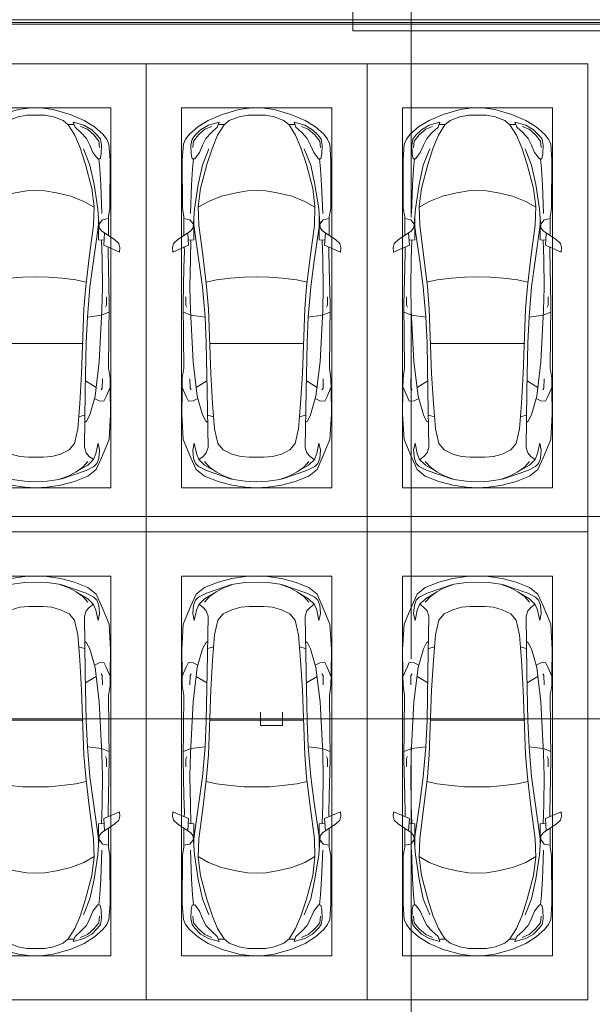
# Model space of a CAD drawing. Header units: millimetres. Extents: x -32229 to 169101, y -13689 to 125138.
# Tile 80 of 256: x 20403 to 26885, y 59000 to 70150. Entities that reach past the tile are written whole.
import ezdxf

# ---------------------------------------------------------------- set-up
doc = ezdxf.new("R2010")
doc.units = ezdxf.units.MM
doc.linetypes.add('ADSK_Линия сетки', pattern=[5000, 4000, -500, 0, -500])
doc.layers.add('A-DETL-____-OTLN', color=7, linetype='Continuous', lineweight=9, true_color=0x00a600)
for name, color, linetype, lineweight in [('A-DETL-GENF-OTLN', 7, 'Continuous', 18), ('A-DOOR-____-OTLN', 7, 'Continuous', 18), ('A-FLOR-____-OTLN', 7, 'Continuous', 18), ('A-GENM-____-OTLN', 7, 'Continuous', 18), ('C-PRKG-____-OTLN', 7, 'Continuous', 18), ('S-GRID-____-OTLN', 7, 'Continuous', 9)]:
    doc.layers.add(name, color=color, linetype=linetype, lineweight=lineweight)

# ---------------------------------------------------------------- blocks, each defined once
blk = doc.blocks.new('АР-Ворота сборка - Ворота секционные_5200х2600 _h_-7302885--01 ЭМ')
at = {"layer": 'A-DOOR-____-OTLN', "color": 253, "lineweight": 5, "true_color": 0xaaaaaa}
for p, q in [((2725, 2959), (-2475, 2959)), ((-2475, 2959), (-2475, -843)), ((2725, -843), (2725, 2959)), ((-2475, -100), (2725, -100)), ((-2475, -843), (2725, -843))]:
    blk.add_line(p, q, dxfattribs=at)
blk = doc.blocks.new('АР_Машиноместо - 5300x2500_С-V10--01 ЭМ')
at = {"layer": 'A-DETL-GENF-OTLN', "color": 253, "lineweight": 13, "true_color": 0xaaaaaa}
for p, q in [((1053, -518), (862, -572)), ((1165, -503), (1053, -518)), ((1250, -500), (1165, -503)), ((1250, -500), (1335, -503)), ((1335, -503), (1447, -518)), ((1447, -518), (1638, -572)), ((702, -640), (584, -715)), ((862, -572), (702, -640)), ((825, -661), (704, -696)), ((805, -716), (825, -661)), ((941, -642), (882, -692)), ((1051, -599), (941, -642)), ((1149, -583), (1051, -599)), ((1250, -582), (1149, -583)), ((1250, -582), (1351, -583)), ((1351, -583), (1449, -599)), ((1449, -599), (1559, -642)), ((1559, -642), (1618, -692)), ((1638, -572), (1798, -640)), ((1695, -716), (1675, -661)), ((1675, -661), (1796, -696)), ((1798, -640), (1916, -715)), ((584, -715), (489, -796)), ((616, -746), (550, -812)), ((704, -696), (616, -746)), ((677, -844), (738, -778)), ((738, -778), (805, -716)), ((882, -692), (809, -809)), ((888, -686), (815, -687)), ((1612, -686), (1685, -687)), ((1618, -692), (1691, -809)), ((1762, -778), (1695, -716)), ((1823, -844), (1762, -778)), ((1796, -696), (1884, -746)), ((1884, -746), (1950, -812)), ((1916, -715), (2011, -796)), ((446, -853), (421, -911)), ((489, -796), (446, -853)), ((519, -852), (506, -920)), ((550, -812), (519, -852)), ((639, -920), (677, -844)), ((809, -809), (749, -950)), ((1691, -809), (1751, -950)), ((1861, -920), (1823, -844)), ((1950, -812), (1981, -852)), ((1981, -852), (1994, -920)), ((2011, -796), (2054, -853)), ((2054, -853), (2079, -911)), ((421, -911), (409, -1087)), ((506, -920), (510, -1019)), ((603, -1005), (639, -920)), ((749, -950), (687, -1141)), ((1751, -950), (1813, -1141)), ((1897, -1005), (1861, -920)), ((1994, -920), (1990, -1019)), ((2079, -911), (2091, -1087)), ((409, -1087), (411, -1634)), ((510, -1019), (522, -1074)), ((522, -1074), (549, -1076)), ((549, -1076), (603, -1005)), ((1951, -1076), (1897, -1005)), ((1978, -1074), (1951, -1076)), ((1990, -1019), (1978, -1074)), ((2091, -1087), (2089, -1634)), ((687, -1141), (615, -1410)), ((1813, -1141), (1885, -1410)), ((615, -1410), (589, -1616)), ((1017, -1460), (1147, -1439)), ((1147, -1439), (1250, -1434)), ((1353, -1439), (1250, -1434)), ((1483, -1460), (1353, -1439)), ((1885, -1410), (1911, -1616)), ((590, -1624), (704, -1557)), ((704, -1557), (853, -1499)), ((853, -1499), (1017, -1460)), ((1647, -1499), (1483, -1460)), ((1796, -1557), (1647, -1499)), ((1910, -1624), (1796, -1557)), ((411, -1634), (427, -1731)), ((547, -1643), (531, -1858)), ((589, -1616), (596, -1825)), ((1911, -1616), (1904, -1825)), ((1953, -1643), (1969, -1858)), ((2089, -1634), (2073, -1731)), ((427, -1731), (427, -1943)), ((495, -1765), (427, -1753)), ((534, -1817), (495, -1765)), ((541, -1994), (540, -1733)), ((1959, -1994), (1960, -1733)), ((1966, -1817), (2005, -1765)), ((2005, -1765), (2073, -1753)), ((2073, -1731), (2073, -1943)), ((501, -1894), (358, -1990)), ((531, -1858), (501, -1894)), ((597, -2231), (535, -1798)), ((596, -1825), (645, -2192)), ((1904, -1825), (1855, -2192)), ((1903, -2231), (1965, -1798)), ((1969, -1858), (1999, -1894)), ((1999, -1894), (2142, -1990)), ((358, -1990), (309, -2036)), ((480, -2053), (471, -1914)), ((541, -1994), (476, -1998)), ((506, -1996), (500, -2210)), ((1959, -1994), (2024, -1998)), ((1994, -1996), (2000, -2210)), ((2020, -2053), (2029, -1914)), ((2142, -1990), (2191, -2036)), ((309, -2036), (297, -2080)), ((297, -2080), (301, -2131)), ((301, -2131), (480, -2053)), ((432, -2120), (431, -2074)), ((2199, -2131), (2020, -2053)), ((2068, -2120), (2069, -2074)), ((2191, -2036), (2203, -2080)), ((2203, -2080), (2199, -2131)), ((428, -2308), (432, -2120)), ((500, -2210), (496, -2532)), ((645, -2192), (684, -2522)), ((1855, -2192), (1816, -2522)), ((2000, -2210), (2004, -2532)), ((2072, -2308), (2068, -2120)), ((418, -2723), (428, -2308)), ((637, -2526), (597, -2231)), ((1863, -2526), (1903, -2231)), ((2082, -2723), (2072, -2308)), ((496, -2532), (501, -2790)), ((637, -2526), (666, -2867)), ((684, -2522), (705, -2775)), ((1816, -2522), (1795, -2775)), ((1863, -2526), (1834, -2867)), ((2004, -2532), (1999, -2790)), ((448, -2639), (448, -2734)), ((2052, -2639), (2052, -2734)), ((426, -3447), (418, -2723)), ((448, -2734), (460, -2756)), ((705, -2775), (731, -3508)), ((1795, -2775), (1769, -3508)), ((2052, -2734), (2040, -2756)), ((2074, -3447), (2082, -2723)), ((505, -2847), (421, -2813)), ((501, -2790), (531, -3375)), ((666, -2867), (505, -2847)), ((666, -2865), (679, -3159)), ((1834, -2865), (1821, -3159)), ((1834, -2867), (1995, -2847)), ((1999, -2790), (1969, -3375)), ((1995, -2847), (2079, -2813)), ((679, -3159), (689, -3706)), ((1821, -3159), (1811, -3706)), ((409, -3560), (426, -3447)), ((531, -3375), (579, -3763)), ((1969, -3375), (1921, -3763)), ((2091, -3560), (2074, -3447)), ((406, -3688), (409, -3560)), ((495, -3566), (497, -3672)), ((731, -3508), (752, -3846)), ((1769, -3508), (1748, -3846)), ((2005, -3566), (2003, -3672)), ((2094, -3688), (2091, -3560)), ((408, -3667), (453, -3766)), ((497, -3672), (510, -3691)), ((687, -3589), (566, -3664)), ((1813, -3589), (1934, -3664)), ((2003, -3672), (1990, -3691)), ((2092, -3667), (2047, -3766)), ((403, -3968), (406, -3688)), ((453, -3766), (478, -3819)), ((533, -3818), (586, -3790)), ((579, -3763), (639, -3975)), ((689, -3706), (700, -4345)), ((1811, -3706), (1800, -4345)), ((1921, -3763), (1861, -3975)), ((1967, -3818), (1914, -3790)), ((2047, -3766), (2022, -3819)), ((2097, -3968), (2094, -3688)), ((478, -3819), (533, -3818)), ((752, -3846), (774, -4133)), ((1748, -3846), (1726, -4133)), ((2022, -3819), (1967, -3818)), ((420, -4254), (403, -3968)), ((639, -3975), (675, -4045)), ((1861, -3975), (1825, -4045)), ((2080, -4254), (2097, -3968)), ((675, -4045), (695, -4058)), ((1825, -4045), (1805, -4058)), ((774, -4133), (812, -4299)), ((1726, -4133), (1688, -4299)), ((507, -4463), (420, -4254)), ((544, -4295), (528, -4375)), ((569, -4413), (544, -4295)), ((700, -4345), (680, -4406)), ((812, -4299), (873, -4370)), ((1688, -4299), (1627, -4370)), ((1800, -4345), (1820, -4406)), ((1931, -4413), (1956, -4295)), ((1956, -4295), (1972, -4375)), ((1993, -4463), (2080, -4254)), ((528, -4375), (536, -4471)), ((595, -4479), (569, -4413)), ((645, -4445), (597, -4481)), ((680, -4406), (645, -4445)), ((873, -4370), (970, -4419)), ((970, -4419), (1070, -4447)), ((1070, -4447), (1167, -4453)), ((1167, -4453), (1250, -4454)), ((1333, -4453), (1250, -4454)), ((1430, -4447), (1333, -4453)), ((1530, -4419), (1430, -4447)), ((1627, -4370), (1530, -4419)), ((1820, -4406), (1855, -4445)), ((1855, -4445), (1903, -4481)), ((1905, -4479), (1931, -4413)), ((1972, -4375), (1964, -4471)), ((566, -4595), (507, -4463)), ((536, -4471), (558, -4526)), ((558, -4526), (591, -4560)), ((591, -4560), (681, -4606)), ((662, -4543), (595, -4479)), ((717, -4569), (660, -4505)), ((788, -4618), (662, -4543)), ((791, -4620), (717, -4569)), ((1709, -4620), (1783, -4569)), ((1712, -4618), (1838, -4543)), ((1783, -4569), (1840, -4505)), ((1909, -4560), (1819, -4606)), ((1838, -4543), (1905, -4479)), ((1942, -4526), (1909, -4560)), ((1934, -4595), (1993, -4463)), ((1964, -4471), (1942, -4526)), ((659, -4670), (566, -4595)), ((813, -4729), (659, -4670)), ((681, -4606), (967, -4704)), ((874, -4665), (791, -4620)), ((988, -4707), (874, -4665)), ((1512, -4707), (1626, -4665)), ((1819, -4606), (1533, -4704)), ((1626, -4665), (1709, -4620)), ((1687, -4729), (1841, -4670)), ((1841, -4670), (1934, -4595)), ((970, -4772), (813, -4729)), ((1126, -4794), (970, -4772)), ((1122, -4726), (988, -4707)), ((1250, -4732), (1122, -4726)), ((1250, -4800), (1126, -4794)), ((1250, -4732), (1378, -4726)), ((1250, -4800), (1374, -4794)), ((1374, -4794), (1530, -4772)), ((1378, -4726), (1512, -4707)), ((1530, -4772), (1687, -4729))]:
    blk.add_line(p, q, dxfattribs=at)
at = {"layer": 'A-DETL-GENF-OTLN', "color": 254, "lineweight": 13, "true_color": 0xd4d4d4}
for p, q in [((665, -740), (592, -805)), ((743, -708), (665, -740)), ((1757, -708), (1835, -740)), ((1835, -740), (1908, -805)), ((535, -874), (528, -949)), ((592, -805), (535, -874)), ((1908, -805), (1965, -874)), ((1965, -874), (1972, -949)), ((710, -963), (637, -1146)), ((1790, -963), (1863, -1146)), ((537, -1076), (525, -1189)), ((1963, -1076), (1975, -1189)), ((525, -1189), (514, -1369)), ((637, -1146), (590, -1368)), ((1863, -1146), (1910, -1368)), ((1975, -1189), (1986, -1369)), ((514, -1369), (502, -1696)), ((590, -1368), (547, -1643)), ((1910, -1368), (1953, -1643)), ((1986, -1369), (1998, -1696)), ((678, -2473), (795, -2446)), ((795, -2446), (956, -2427)), ((956, -2427), (1105, -2414)), ((1105, -2414), (1250, -2413)), ((1395, -2414), (1250, -2413)), ((1544, -2427), (1395, -2414)), ((1705, -2446), (1544, -2427)), ((1822, -2473), (1705, -2446)), ((715, -3168), (1250, -3167)), ((1785, -3168), (1250, -3167)), ((695, -3980), (765, -3997)), ((1805, -3980), (1735, -3997))]:
    blk.add_line(p, q, dxfattribs=at)
at = {"layer": 'C-PRKG-____-OTLN', "color": 253, "lineweight": 13, "true_color": 0xaaaaaa}
for p, q in [((2500, 0), (0, 0)), ((0, 0), (0, -5300)), ((2500, 0), (2500, -5300)), ((400, -500), (400, -4800)), ((400, -500), (2100, -500)), ((2100, -500), (2100, -4800)), ((400, -4800), (2100, -4800)), ((2500, -5300), (0, -5300))]:
    blk.add_line(p, q, dxfattribs=at)
blk = doc.blocks.new('АР_Машиноместо - 5300x2500_С-V8--01 ЭМ')
at = {"layer": 'A-DETL-GENF-OTLN', "color": 253, "lineweight": 13, "true_color": 0xaaaaaa}
for p, q in [((1250, 4800), (1126, 4794)), ((1250, 4800), (1374, 4794)), ((813, 4729), (659, 4670)), ((681, 4606), (967, 4704)), ((970, 4772), (813, 4729)), ((988, 4707), (874, 4665)), ((1126, 4794), (970, 4772)), ((1122, 4726), (988, 4707)), ((1250, 4732), (1122, 4726)), ((1250, 4732), (1378, 4726)), ((1374, 4794), (1530, 4772)), ((1378, 4726), (1512, 4707)), ((1512, 4707), (1626, 4665)), ((1530, 4772), (1687, 4729)), ((1819, 4606), (1533, 4704)), ((1687, 4729), (1841, 4670)), ((566, 4595), (507, 4463)), ((659, 4670), (566, 4595)), ((591, 4560), (681, 4606)), ((788, 4618), (662, 4543)), ((791, 4620), (717, 4569)), ((874, 4665), (791, 4620)), ((1626, 4665), (1709, 4620)), ((1709, 4620), (1783, 4569)), ((1712, 4618), (1838, 4543)), ((1909, 4560), (1819, 4606)), ((1841, 4670), (1934, 4595)), ((1934, 4595), (1993, 4463)), ((507, 4463), (420, 4254)), ((528, 4375), (536, 4471)), ((536, 4471), (558, 4526)), ((558, 4526), (591, 4560)), ((595, 4479), (569, 4413)), ((662, 4543), (595, 4479)), ((645, 4445), (597, 4481)), ((717, 4569), (660, 4505)), ((1783, 4569), (1840, 4505)), ((1838, 4543), (1905, 4479)), ((1855, 4445), (1903, 4481)), ((1905, 4479), (1931, 4413)), ((1942, 4526), (1909, 4560)), ((1964, 4471), (1942, 4526)), ((1972, 4375), (1964, 4471)), ((1993, 4463), (2080, 4254)), ((544, 4295), (528, 4375)), ((569, 4413), (544, 4295)), ((680, 4406), (645, 4445)), ((700, 4345), (680, 4406)), ((812, 4299), (873, 4370)), ((873, 4370), (970, 4419)), ((970, 4419), (1070, 4447)), ((1070, 4447), (1167, 4453)), ((1167, 4453), (1250, 4454)), ((1333, 4453), (1250, 4454)), ((1430, 4447), (1333, 4453)), ((1530, 4419), (1430, 4447)), ((1627, 4370), (1530, 4419)), ((1688, 4299), (1627, 4370)), ((1800, 4345), (1820, 4406)), ((1820, 4406), (1855, 4445)), ((1931, 4413), (1956, 4295)), ((1956, 4295), (1972, 4375)), ((420, 4254), (403, 3968)), ((689, 3706), (700, 4345)), ((774, 4133), (812, 4299)), ((1726, 4133), (1688, 4299)), ((1811, 3706), (1800, 4345)), ((2080, 4254), (2097, 3968)), ((752, 3846), (774, 4133)), ((1748, 3846), (1726, 4133)), ((639, 3975), (675, 4045)), ((675, 4045), (695, 4058)), ((1825, 4045), (1805, 4058)), ((1861, 3975), (1825, 4045)), ((403, 3968), (406, 3688)), ((579, 3763), (639, 3975)), ((1921, 3763), (1861, 3975)), ((2097, 3968), (2094, 3688)), ((453, 3766), (478, 3819)), ((478, 3819), (533, 3818)), ((533, 3818), (586, 3790)), ((731, 3508), (752, 3846)), ((1769, 3508), (1748, 3846)), ((1967, 3818), (1914, 3790)), ((2022, 3819), (1967, 3818)), ((2047, 3766), (2022, 3819)), ((406, 3688), (409, 3560)), ((408, 3667), (453, 3766)), ((497, 3672), (510, 3691)), ((531, 3375), (579, 3763)), ((679, 3159), (689, 3706)), ((1821, 3159), (1811, 3706)), ((1969, 3375), (1921, 3763)), ((2003, 3672), (1990, 3691)), ((2092, 3667), (2047, 3766)), ((2094, 3688), (2091, 3560)), ((495, 3566), (497, 3672)), ((687, 3589), (566, 3664)), ((1813, 3589), (1934, 3664)), ((2005, 3566), (2003, 3672)), ((409, 3560), (426, 3447)), ((705, 2775), (731, 3508)), ((1795, 2775), (1769, 3508)), ((2091, 3560), (2074, 3447)), ((426, 3447), (418, 2723)), ((501, 2790), (531, 3375)), ((1999, 2790), (1969, 3375)), ((2074, 3447), (2082, 2723)), ((666, 2865), (679, 3159)), ((1834, 2865), (1821, 3159)), ((505, 2847), (421, 2813)), ((496, 2532), (501, 2790)), ((666, 2867), (505, 2847)), ((637, 2526), (666, 2867)), ((1834, 2867), (1995, 2847)), ((1863, 2526), (1834, 2867)), ((1995, 2847), (2079, 2813)), ((2004, 2532), (1999, 2790)), ((418, 2723), (428, 2308)), ((448, 2734), (460, 2756)), ((448, 2639), (448, 2734)), ((684, 2522), (705, 2775)), ((1816, 2522), (1795, 2775)), ((2052, 2734), (2040, 2756)), ((2052, 2639), (2052, 2734)), ((2082, 2723), (2072, 2308)), ((500, 2210), (496, 2532)), ((637, 2526), (597, 2231)), ((645, 2192), (684, 2522)), ((1855, 2192), (1816, 2522)), ((1863, 2526), (1903, 2231)), ((2000, 2210), (2004, 2532)), ((428, 2308), (432, 2120)), ((597, 2231), (535, 1798)), ((1903, 2231), (1965, 1798)), ((2072, 2308), (2068, 2120)), ((297, 2080), (301, 2131)), ((301, 2131), (480, 2053)), ((432, 2120), (431, 2074)), ((506, 1996), (500, 2210)), ((596, 1825), (645, 2192)), ((1904, 1825), (1855, 2192)), ((1994, 1996), (2000, 2210)), ((2199, 2131), (2020, 2053)), ((2068, 2120), (2069, 2074)), ((2203, 2080), (2199, 2131)), ((309, 2036), (297, 2080)), ((358, 1990), (309, 2036)), ((480, 2053), (471, 1914)), ((2020, 2053), (2029, 1914)), ((2142, 1990), (2191, 2036)), ((2191, 2036), (2203, 2080)), ((501, 1894), (358, 1990)), ((427, 1731), (427, 1943)), ((541, 1994), (476, 1998)), ((541, 1994), (540, 1733)), ((1959, 1994), (2024, 1998)), ((1959, 1994), (1960, 1733)), ((1999, 1894), (2142, 1990)), ((2073, 1731), (2073, 1943)), ((534, 1817), (495, 1765)), ((531, 1858), (501, 1894)), ((547, 1643), (531, 1858)), ((589, 1616), (596, 1825)), ((1911, 1616), (1904, 1825)), ((1953, 1643), (1969, 1858)), ((1966, 1817), (2005, 1765)), ((1969, 1858), (1999, 1894)), ((411, 1634), (427, 1731)), ((495, 1765), (427, 1753)), ((2005, 1765), (2073, 1753)), ((2089, 1634), (2073, 1731)), ((409, 1087), (411, 1634)), ((615, 1410), (589, 1616)), ((590, 1624), (704, 1557)), ((1910, 1624), (1796, 1557)), ((1885, 1410), (1911, 1616)), ((2091, 1087), (2089, 1634)), ((704, 1557), (853, 1499)), ((853, 1499), (1017, 1460)), ((1017, 1460), (1147, 1439)), ((1483, 1460), (1353, 1439)), ((1647, 1499), (1483, 1460)), ((1796, 1557), (1647, 1499)), ((687, 1141), (615, 1410)), ((1147, 1439), (1250, 1434)), ((1353, 1439), (1250, 1434)), ((1813, 1141), (1885, 1410)), ((749, 950), (687, 1141)), ((1751, 950), (1813, 1141)), ((421, 911), (409, 1087)), ((506, 920), (510, 1019)), ((510, 1019), (522, 1074)), ((522, 1074), (549, 1076)), ((549, 1076), (603, 1005)), ((603, 1005), (639, 920)), ((1897, 1005), (1861, 920)), ((1951, 1076), (1897, 1005)), ((1978, 1074), (1951, 1076)), ((1990, 1019), (1978, 1074)), ((1994, 920), (1990, 1019)), ((2079, 911), (2091, 1087)), ((446, 853), (421, 911)), ((519, 852), (506, 920)), ((639, 920), (677, 844)), ((809, 809), (749, 950)), ((1691, 809), (1751, 950)), ((1861, 920), (1823, 844)), ((1981, 852), (1994, 920)), ((2054, 853), (2079, 911)), ((489, 796), (446, 853)), ((584, 715), (489, 796)), ((550, 812), (519, 852)), ((616, 746), (550, 812)), ((677, 844), (738, 778)), ((882, 692), (809, 809)), ((1618, 692), (1691, 809)), ((1823, 844), (1762, 778)), ((1884, 746), (1950, 812)), ((1916, 715), (2011, 796)), ((1950, 812), (1981, 852)), ((2011, 796), (2054, 853)), ((702, 640), (584, 715)), ((704, 696), (616, 746)), ((825, 661), (704, 696)), ((738, 778), (805, 716)), ((805, 716), (825, 661)), ((888, 686), (815, 687)), ((941, 642), (882, 692)), ((1559, 642), (1618, 692)), ((1612, 686), (1685, 687)), ((1695, 716), (1675, 661)), ((1675, 661), (1796, 696)), ((1762, 778), (1695, 716)), ((1796, 696), (1884, 746)), ((1798, 640), (1916, 715)), ((862, 572), (702, 640)), ((1053, 518), (862, 572)), ((1051, 599), (941, 642)), ((1149, 583), (1051, 599)), ((1250, 582), (1149, 583)), ((1250, 582), (1351, 583)), ((1351, 583), (1449, 599)), ((1447, 518), (1638, 572)), ((1449, 599), (1559, 642)), ((1638, 572), (1798, 640)), ((1165, 503), (1053, 518)), ((1250, 500), (1165, 503)), ((1250, 500), (1335, 503)), ((1335, 503), (1447, 518))]:
    blk.add_line(p, q, dxfattribs=at)
at = {"layer": 'A-DETL-GENF-OTLN', "color": 254, "lineweight": 13, "true_color": 0xd4d4d4}
for p, q in [((695, 3980), (765, 3997)), ((1805, 3980), (1735, 3997)), ((715, 3168), (1250, 3167)), ((1785, 3168), (1250, 3167)), ((678, 2473), (795, 2446)), ((1822, 2473), (1705, 2446)), ((795, 2446), (956, 2427)), ((956, 2427), (1105, 2414)), ((1105, 2414), (1250, 2413)), ((1395, 2414), (1250, 2413)), ((1544, 2427), (1395, 2414)), ((1705, 2446), (1544, 2427)), ((514, 1369), (502, 1696)), ((1986, 1369), (1998, 1696)), ((590, 1368), (547, 1643)), ((1910, 1368), (1953, 1643)), ((525, 1189), (514, 1369)), ((637, 1146), (590, 1368)), ((1863, 1146), (1910, 1368)), ((1975, 1189), (1986, 1369)), ((537, 1076), (525, 1189)), ((710, 963), (637, 1146)), ((1790, 963), (1863, 1146)), ((1963, 1076), (1975, 1189)), ((535, 874), (528, 949)), ((1965, 874), (1972, 949)), ((592, 805), (535, 874)), ((665, 740), (592, 805)), ((1835, 740), (1908, 805)), ((1908, 805), (1965, 874)), ((743, 708), (665, 740)), ((1757, 708), (1835, 740))]:
    blk.add_line(p, q, dxfattribs=at)
at = {"layer": 'C-PRKG-____-OTLN', "color": 253, "lineweight": 13, "true_color": 0xaaaaaa}
for p, q in [((2500, 5300), (0, 5300)), ((0, 0), (0, 5300)), ((2500, 0), (2500, 5300)), ((400, 4800), (2100, 4800)), ((400, 500), (400, 4800)), ((2100, 500), (2100, 4800)), ((400, 500), (2100, 500)), ((2500, 0), (0, 0))]:
    blk.add_line(p, q, dxfattribs=at)
blk = doc.blocks.new('АР-Заполнение деф_ шва - Д_ш_-4332460--01 ЭМ')
at = {"layer": 'A-GENM-____-OTLN', "color": 253, "lineweight": 13, "true_color": 0xaaaaaa}
for p, q in [((0, 25), (25175, 25)), ((0, -25), (25174, -25))]:
    blk.add_line(p, q, dxfattribs=at)
blk = doc.blocks.new('Наметкина 10_РД_АР_П_отсоединено_rvt-1--01 ЭМ')
at = {"layer": 'A-FLOR-____-OTLN', "color": 253, "lineweight": 13, "true_color": 0xaaaaaa}
for p, q in [((10001, 70120), (84777, 70120)), ((11435, 70100), (35134, 70100)), ((27360, 64525), (11435, 64525))]:
    blk.add_line(p, q, dxfattribs=at)
at = {"layer": 'A-DOOR-____-OTLN', "color": 253, "lineweight": 13, "true_color": 0xaaaaaa, "rotation": 90}
blk.add_blockref('АР-Ворота сборка - Ворота секционные_5200х2600 _h_-7302885--01 ЭМ', (27135, 72500), dxfattribs=at)
at = {"layer": 'A-GENM-____-OTLN', "color": 253, "lineweight": 13, "true_color": 0xaaaaaa}
blk.add_blockref('АР-Заполнение деф_ шва - Д_ш_-4332460--01 ЭМ', (9960, 70125), dxfattribs=at)
at = {"layer": 'C-PRKG-____-OTLN', "color": 253, "lineweight": 13, "true_color": 0xaaaaaa}
for name, p in [('АР_Машиноместо - 5300x2500_С-V10--01 ЭМ', (19335, 69650)), ('АР_Машиноместо - 5300x2500_С-V8--01 ЭМ', (19335, 59050))]:
    blk.add_blockref(name, p, dxfattribs=at)
at = {"layer": 'C-PRKG-____-OTLN', "color": 253, "lineweight": 13, "true_color": 0xaaaaaa, "rotation": 180}
for name, p in [('АР_Машиноместо - 5300x2500_С-V8--01 ЭМ', (24335, 69650)), ('АР_Машиноместо - 5300x2500_С-V8--01 ЭМ', (26835, 69650)), ('АР_Машиноместо - 5300x2500_С-V10--01 ЭМ', (24335, 59050)), ('АР_Машиноместо - 5300x2500_С-V10--01 ЭМ', (26835, 59050))]:
    blk.add_blockref(name, p, dxfattribs=at)

msp = doc.modelspace()

# ---------------------------------------------------------------- linework, layer by layer
at = {"layer": 'A-DETL-____-OTLN', "color": 5, "true_color": 0x0000ff}
for p, q in [((-2019.1, 62233.6), (37445.9, 62233.6)), ((23128.9, 62308.6), (23128.9, 62158.6)), ((23378.9, 62158.6), (23378.9, 62308.6)), ((23128.9, 62158.6), (23378.9, 62158.6))]:
    msp.add_line(p, q, dxfattribs=at)
at = {"layer": 'S-GRID-____-OTLN', "color": 253, "linetype": 'ADSK_Линия сетки', "true_color": 0xaaaaaa}
msp.add_line((24835.3, -12088.9), (24835.3, 125138.4), dxfattribs=at)

# ---------------------------------------------------------------- block references
at = {"lineweight": 5}
msp.add_blockref('Наметкина 10_РД_АР_П_отсоединено_rvt-1--01 ЭМ', (0, 0), dxfattribs=at)

doc.saveas('drawing.dxf')
